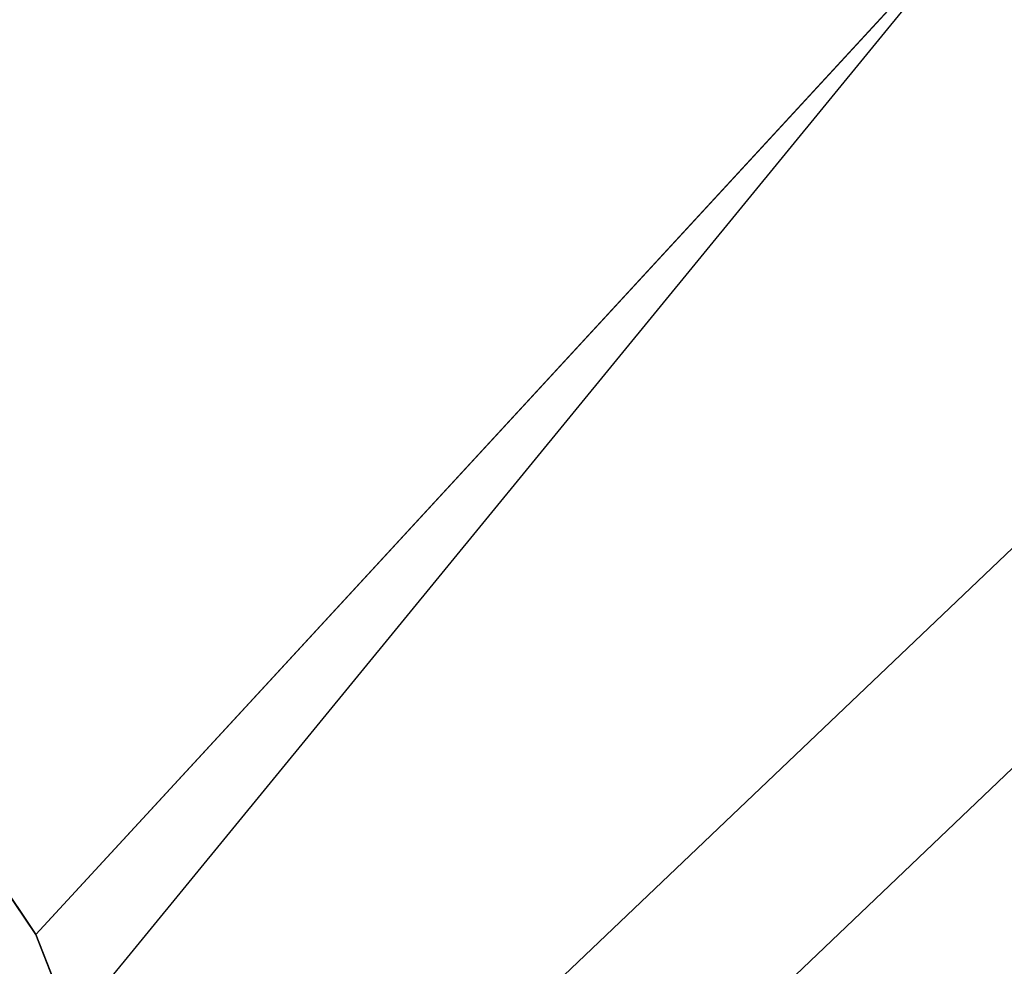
# Model space of a CAD drawing. Extents: x 0.3 to 31.7, y -15.7 to 15.7.
# Tile 59 of 80: x 5.04325 to 5.04963, y -10.88469 to -10.87856. Entities that reach past the tile are written whole.
import ezdxf

# ---------------------------------------------------------------- set-up
doc = ezdxf.new("R2010")
doc.units = 0
doc.header["$MEASUREMENT"] = 0
doc.layers.get('0').update_dxf_attribs({"linetype": 'CONTINUOUS'})

# ---------------------------------------------------------------- blocks, each defined once
blk = doc.blocks.new('LUXORA_ZWIS_DU_Y_STL')
at = {"color": 0}
for p, q in [((5.0202329, -10.9135894, 4.1472049), (5.0959526, -10.8211391, 4.1460109)), ((5.0202329, -10.9135894, 4.1472049), (5.0959526, -10.8211391, 4.1460109)), ((5.039346, -10.8918246, 0.6839869), (5.1132076, -10.8214779, 0.6839869)), ((5.039346, -10.8918246, 0.6839869), (5.1132076, -10.8214779, 0.6839869)), ((5.0336859, -10.8986406, 0.6980819), (5.1139201, -10.8222253, 0.6980819)), ((5.0336859, -10.8986406, 0.6980819), (5.1139201, -10.8222253, 0.6980819)), ((5.0433596, -10.8844811, 4.2044788), (5.099101, -10.8240431, 4.2044788)), ((5.0433596, -10.8844811, 4.2044788), (5.099101, -10.8240431, 4.2044788)), ((5.0392803, -10.8784329, 4.2049988), (5.0433596, -10.8844811, 4.2044788)), ((5.0392803, -10.8784329, 4.2049988), (5.0433596, -10.8844811, 4.2044788)), ((5.0433596, -10.8844811, 4.2044788), (5.0485464, -10.8977563, 4.198515)), ((5.0433596, -10.8844811, 4.2044788), (5.0485464, -10.8977563, 4.198515))]:
    blk.add_line(p, q, dxfattribs=at)
mesh = blk.add_polyface(dxfattribs=at)
corners = [(5.0776624, -10.8042703, 4.157592), (5.0075801, -10.8719449, 4.1705524), (5.0053886, -10.8826332, 4.157592), (5.0735197, -10.8004496, 4.1705524)]
mesh.append_faces([[corners[k] for k in face] for face in [(0, 1, 2), (1, 0, 3)]], dxfattribs={"vtx0": -1, "color": 0})
mesh = blk.add_polyface(dxfattribs=at)
corners = [(5.099101, -10.8240431, 4.2044788), (5.0433596, -10.8844811, 4.2044788), (5.0392803, -10.8784329, 4.2049988)]
mesh.append_faces([[corners[k] for k in face] for face in [(0, 1, 2)]], dxfattribs={"color": 0})
mesh = blk.add_polyface(dxfattribs=at)
corners = [(5.099101, -10.8240431, 4.2044788), (5.0485464, -10.8977563, 4.198515), (5.0433596, -10.8844811, 4.2044788), (5.10852, -10.8327298, 4.198515)]
mesh.append_faces([[corners[k] for k in face] for face in [(0, 1, 2), (1, 0, 3)]], dxfattribs={"vtx0": -1, "color": 0})
mesh = blk.add_polyface(dxfattribs=at)
corners = [(5.10852, -10.8327298, 4.198515), (5.0488828, -10.9100378, 4.1872799), (5.0485464, -10.8977563, 4.198515), (5.1148224, -10.8385425, 4.1872799)]
mesh.append_faces([[corners[k] for k in face] for face in [(0, 1, 2), (1, 0, 3)]], dxfattribs={"vtx0": -1, "color": 0})
mesh = blk.add_polyface(dxfattribs=at)
corners = [(5.137209, -10.8466778, 0.7179133), (5.0463417, -10.9234163, 0.7184334), (5.1274728, -10.8364556, 0.7172396)]
mesh.append_faces([[corners[k] for k in face] for face in [(0, 1, 2)]], dxfattribs={"color": 0})
mesh = blk.add_polyface(dxfattribs=at)
corners = [(5.0488828, -10.9100378, 4.1872799), (5.1165651, -10.8401501, 4.1733473), (5.0442907, -10.918513, 4.1733473), (5.1148224, -10.8385425, 4.1872799)]
mesh.append_faces([[corners[k] for k in face] for face in [(0, 1, 2), (1, 0, 3)]], dxfattribs={"vtx0": -1, "color": 0})
mesh = blk.add_polyface(dxfattribs=at)
corners = [(5.137209, -10.8466778, 0.7179133), (5.0524548, -10.927398, 0.7179133), (5.0463417, -10.9234163, 0.7184334)]
mesh.append_faces([[corners[k] for k in face] for face in [(0, 1, 2)]], dxfattribs={"color": 0})

msp = doc.modelspace()

# ---------------------------------------------------------------- block references
at = {"color": 0}
msp.add_blockref('LUXORA_ZWIS_DU_Y_STL', (0, 0), dxfattribs=at)

doc.saveas('drawing.dxf')
